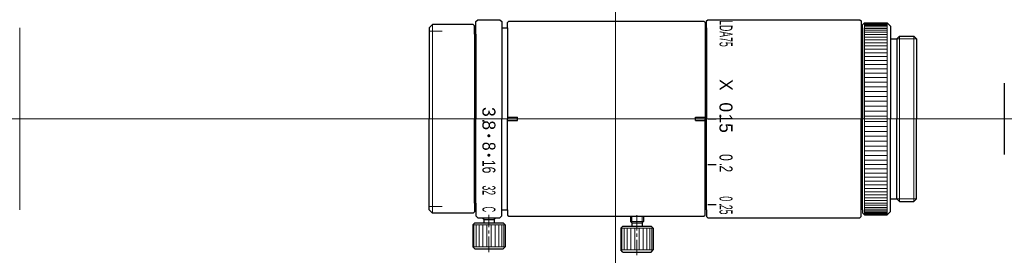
# Model space of a CAD drawing. Header units: millimetres. Extents: x -42 to 110, y 29 to 65.
import ezdxf
from ezdxf.enums import TextEntityAlignment as Align

# ---------------------------------------------------------------- set-up
doc = ezdxf.new("R2010")
doc.units = ezdxf.units.MM
doc.header["$LTSCALE"] = 0.25
doc.linetypes.add('CENTER', pattern=[50.8, 31.75, -6.35, 6.35, -6.35])
doc.layers.add('00_補助線', color=252, linetype='Continuous', lineweight=0, plot=False)
for name, color, linetype, lineweight in [('01_中心線', 1, 'CENTER', 20), ('03_寸法・文字', 50, 'Continuous', 20), ('画層1', 7, 'Continuous', 30)]:
    doc.layers.add(name, color=color, linetype=linetype, lineweight=lineweight)
doc.styles.add('VS Standard', font='txt', dxfattribs={"height": 3})

msp = doc.modelspace()

# ---------------------------------------------------------------- hatches: boundary and pattern name
at = {"layer": '03_寸法・文字'}
h = msp.add_hatch(color=256, dxfattribs=at)
h.dxf.hatch_style = 1
h.paths.add_polyline_path([(30.49, 47.64, 1), (30.49, 47.14, 1)])
h = msp.add_hatch(color=256, dxfattribs=at)
h.dxf.hatch_style = 1
h.paths.add_polyline_path([(30.49, 44.65, 1), (30.49, 44.15, 1)])
at = {"layer": '画層1'}
h = msp.add_hatch(color=256, dxfattribs=at)
h.dxf.hatch_style = 1
h.paths.add_polyline_path([(34.88, 50.25), (33.38, 50.25), (33.38, 50), (34.88, 50)])
h.paths.add_polyline_path([(34.88, 50), (33.38, 50), (33.38, 49.75), (34.88, 49.75)])
h.paths.add_polyline_path([(63.78, 50), (62.28, 50), (62.28, 49.75), (63.78, 49.75)])
h.paths.add_polyline_path([(63.78, 50.25), (62.28, 50.25), (62.28, 50), (63.78, 50)])

# ---------------------------------------------------------------- linework, layer by layer
at = {"layer": '00_補助線'}
for p in [(-41.7, 64), (-41.7, 64), (-41.7, 36)]:
    msp.add_line(p, (-41.7, 50), dxfattribs=at)
at = {"layer": '00_補助線', "lineweight": 20}
for p, q in [((21.3, 63.5), (23.3, 63.5)), ((21.3, 36.5), (23.3, 36.5))]:
    msp.add_line(p, q, dxfattribs=at)
at = {"layer": '00_補助線'}
for direction in [(0, 1), (1, 0)]:
    msp.add_xline((50, 50), direction, dxfattribs=at)
at = {"layer": '01_中心線'}
for p, q in [((18.8, 50), (29, 50)), ((31.97, 50), (65.48, 50)), ((68.45, 50), (109.8, 50))]:
    msp.add_line(p, q, dxfattribs=at)
at = {"layer": '01_中心線', "ltscale": 0.3}
for p, q in [((30.5, 29.5), (30.5, 35.25)), ((53.28, 29), (53.28, 35.5))]:
    msp.add_line(p, q, dxfattribs=at)
at = {"layer": '03_寸法・文字', "lineweight": 30}
for p, q in [((64.18, 50), (65.48, 50)), ((64.18, 42.98), (65.48, 42.98)), ((64.18, 36.82), (65.48, 36.82))]:
    msp.add_line(p, q, dxfattribs=at)
at = {"layer": '画層1'}
for p, q in [((28.5, 64.95), (28.8, 65.25)), ((28.8, 65.25), (32.2, 65.25)), ((32.2, 65.25), (32.5, 64.95)), ((63.98, 65.05), (64.18, 65.25)), ((64.18, 65.25), (87.58, 65.25)), ((87.58, 65.25), (87.78, 65.05)), ((21.3, 64), (21.8, 64.5)), ((21.3, 64), (21.3, 50)), ((28.1, 64.5), (21.8, 64.5)), ((28.1, 64.5), (28.3, 64.3)), ((28.3, 63), (28.3, 64.3)), ((28.5, 63), (28.5, 64.95)), ((32.5, 64.95), (32.5, 64)), ((32.5, 64), (33.38, 64)), ((32.5, 64), (32.5, 50)), ((33.38, 64.8), (33.58, 65)), ((33.38, 64), (33.38, 64.8)), ((33.38, 64), (33.38, 50)), ((33.58, 65), (63.58, 65)), ((63.58, 65), (63.78, 64.8)), ((63.78, 64.8), (63.78, 63.8)), ((63.78, 63.8), (63.98, 64)), ((63.78, 63.8), (63.78, 50)), ((63.98, 64), (63.98, 65.05)), ((63.98, 64), (63.98, 64.05)), ((63.98, 64), (63.98, 64)), ((63.98, 64), (63.98, 50)), ((87.78, 65.05), (87.78, 63.8)), ((87.98, 64), (87.78, 63.8)), ((87.78, 63.8), (87.78, 50)), ((87.98, 64.45), (88.28, 64.75)), ((87.98, 64), (87.98, 64.45)), ((87.98, 64), (87.98, 64)), ((87.98, 64), (87.98, 50)), ((88.28, 64.75), (91.78, 64.75)), ((91.78, 64.75), (92.28, 64.25)), ((92.28, 64.25), (92.28, 62.3)), ((28.5, 63), (28.3, 63)), ((28.3, 63), (28.3, 50)), ((28.5, 63), (28.5, 50)), ((92.28, 62.3), (93.28, 62.3)), ((92.28, 62.3), (92.28, 50)), ((93.28, 62.3), (93.67, 62.7)), ((93.28, 62.3), (93.28, 62.3)), ((93.28, 62.3), (93.28, 50)), ((93.67, 62.7), (95.88, 62.7)), ((95.88, 62.7), (96.28, 62.3)), ((96.28, 62.3), (96.28, 50)), ((109.8, 55.5), (109.8, 44.5)), ((21.3, 36), (21.3, 50)), ((28.3, 37), (28.3, 50)), ((28.5, 37), (28.5, 50)), ((32.5, 36), (32.5, 50)), ((33.38, 36), (33.38, 50)), ((34.88, 49.75), (34.88, 50.25)), ((62.28, 49.75), (62.28, 50.25)), ((63.78, 50.25), (63.78, 50)), ((63.78, 36.2), (63.78, 50)), ((63.98, 36), (63.98, 50)), ((87.78, 36.2), (87.78, 50)), ((87.98, 36), (87.98, 50)), ((92.28, 37.7), (92.28, 50)), ((93.28, 37.7), (93.28, 50)), ((96.28, 37.7), (96.28, 50)), ((33.38, 49.75), (34.88, 49.75)), ((62.28, 49.75), (63.78, 49.75)), ((28.3, 37), (28.3, 35.7)), ((28.5, 37), (28.3, 37)), ((28.5, 37), (28.5, 35.05)), ((92.28, 35.75), (92.28, 37.7)), ((92.28, 37.7), (93.28, 37.7)), ((93.28, 37.7), (93.28, 37.7)), ((93.28, 37.7), (93.67, 37.3)), ((93.67, 37.3), (95.88, 37.3)), ((95.88, 37.3), (96.28, 37.7)), ((21.3, 36), (21.8, 35.5)), ((28.1, 35.5), (21.8, 35.5)), ((28.1, 35.5), (28.3, 35.7)), ((28.5, 35.05), (28.8, 34.75)), ((32.2, 34.75), (32.5, 35.05)), ((32.5, 35.05), (32.5, 36)), ((32.5, 36), (33.38, 36)), ((33.38, 36), (33.38, 35.2)), ((33.38, 35.2), (33.58, 35)), ((33.58, 35), (63.58, 35)), ((52.28, 35), (52.28, 34.2)), ((54.28, 35), (54.28, 34.2)), ((63.58, 35), (63.78, 35.2)), ((63.78, 35.2), (63.78, 36.2)), ((63.78, 36.2), (63.98, 36)), ((63.98, 36), (63.98, 34.95)), ((63.98, 36), (63.98, 36)), ((63.98, 36), (63.98, 35.95)), ((63.98, 34.95), (64.18, 34.75)), ((87.58, 34.75), (87.78, 34.95)), ((87.78, 34.95), (87.78, 36.2)), ((87.98, 36), (87.78, 36.2)), ((87.98, 36), (87.98, 36)), ((87.98, 36), (87.98, 35.55)), ((87.98, 35.55), (88.28, 35.25)), ((88.28, 35.25), (91.78, 35.25)), ((91.78, 35.25), (92.28, 35.75)), ((28.33, 34), (28, 33.67)), ((28, 33.67), (28, 30.32)), ((28.33, 34), (32.68, 34)), ((28.8, 34.75), (32.2, 34.75)), ((29.5, 34.75), (29.5, 34.7)), ((29.7, 34.5), (29.5, 34.7)), ((29.7, 34.5), (29.7, 34)), ((29.7, 34.5), (31.3, 34.5)), ((31.5, 34.7), (31.3, 34.5)), ((31.3, 34.5), (31.3, 34)), ((31.5, 34.75), (31.5, 34.7)), ((32.68, 34), (33, 33.67)), ((33, 33.67), (33, 30.32)), ((51.1, 33.5), (50.78, 33.17)), ((51.1, 33.5), (55.45, 33.5)), ((52.48, 34), (52.28, 34.2)), ((52.48, 34), (52.48, 33.5)), ((52.48, 34), (54.08, 34)), ((54.08, 34), (54.28, 34.2)), ((54.08, 34), (54.08, 33.5)), ((55.45, 33.5), (55.78, 33.17)), ((64.18, 34.75), (79.18, 34.75)), ((79.18, 34.75), (82.38, 34.75)), ((82.38, 34.75), (87.58, 34.75)), ((50.78, 33.17), (50.78, 29.82)), ((55.78, 33.17), (55.78, 29.82)), ((28.33, 30), (28, 30.32)), ((32.68, 30), (33, 30.32)), ((28.33, 30), (32.68, 30)), ((51.1, 29.5), (50.78, 29.82)), ((51.1, 29.5), (55.45, 29.5)), ((55.45, 29.5), (55.78, 29.82))]:
    msp.add_line(p, q, dxfattribs=at)
at = {"layer": '画層1', "lineweight": 9}
for p, q in [((21.8, 64.5), (21.8, 50)), ((88.28, 64.75), (88.28, 50)), ((91.78, 64.62), (88.28, 64.62)), ((91.78, 64.5), (88.28, 64.5)), ((91.78, 64.34), (88.28, 64.34)), ((91.78, 64.14), (88.28, 64.14)), ((91.78, 63.9), (88.28, 63.9)), ((91.78, 64.75), (91.78, 50)), ((91.78, 63.63), (88.28, 63.63)), ((91.78, 63.31), (88.28, 63.31)), ((91.78, 62.96), (88.28, 62.96)), ((91.78, 62.58), (88.28, 62.58)), ((91.78, 62.16), (88.28, 62.16)), ((93.67, 62.7), (93.67, 50)), ((95.88, 62.7), (95.88, 50)), ((91.78, 61.7), (88.28, 61.7)), ((91.78, 61.22), (88.28, 61.22)), ((91.78, 60.7), (88.28, 60.7)), ((91.78, 60.15), (88.28, 60.15)), ((91.78, 59.58), (88.28, 59.58)), ((91.78, 58.98), (88.28, 58.98)), ((91.78, 58.35), (88.28, 58.35)), ((91.78, 57.71), (88.28, 57.71)), ((91.78, 57.04), (88.28, 57.04)), ((91.78, 56.35), (88.28, 56.35)), ((91.78, 55.64), (88.28, 55.64)), ((91.78, 54.92), (88.28, 54.92)), ((91.78, 54.19), (88.28, 54.19)), ((91.78, 53.44), (88.28, 53.44)), ((91.78, 52.69), (88.28, 52.69)), ((91.78, 51.93), (88.28, 51.93)), ((21.8, 35.5), (21.8, 50)), ((91.78, 51.16), (88.28, 51.16)), ((91.78, 50.39), (88.28, 50.39)), ((88.28, 35.25), (88.28, 50)), ((91.78, 35.25), (91.78, 50)), ((93.67, 37.3), (93.67, 50)), ((95.88, 37.3), (95.88, 50)), ((91.78, 49.61), (88.28, 49.61)), ((91.78, 48.84), (88.28, 48.84)), ((91.78, 48.07), (88.28, 48.07)), ((91.78, 47.31), (88.28, 47.31)), ((91.78, 46.56), (88.28, 46.56)), ((91.78, 45.81), (88.28, 45.81)), ((91.78, 45.08), (88.28, 45.08)), ((91.78, 44.36), (88.28, 44.36)), ((91.78, 43.65), (88.28, 43.65)), ((91.78, 42.96), (88.28, 42.96)), ((91.78, 42.29), (88.28, 42.29)), ((91.78, 41.65), (88.28, 41.65)), ((91.78, 41.02), (88.28, 41.02)), ((91.78, 40.42), (88.28, 40.42)), ((91.78, 39.85), (88.28, 39.85)), ((91.78, 39.3), (88.28, 39.3)), ((91.78, 38.78), (88.28, 38.78)), ((91.78, 38.3), (88.28, 38.3)), ((91.78, 37.84), (88.28, 37.84)), ((91.78, 37.42), (88.28, 37.42)), ((91.78, 37.04), (88.28, 37.04)), ((91.78, 36.69), (88.28, 36.69)), ((91.78, 36.37), (88.28, 36.37)), ((91.78, 36.1), (88.28, 36.1)), ((91.78, 35.86), (88.28, 35.86)), ((91.78, 35.66), (88.28, 35.66)), ((91.78, 35.5), (88.28, 35.5)), ((91.78, 35.38), (88.28, 35.38)), ((28, 33.67), (33, 33.67)), ((28.19, 30.32), (28.19, 33.67)), ((28.52, 30.32), (28.52, 33.67)), ((28.98, 30.32), (28.98, 33.67)), ((29.5, 34.7), (31.5, 34.7)), ((29.54, 30.32), (29.54, 33.67)), ((30.17, 30.32), (30.17, 33.67)), ((30.83, 30.32), (30.83, 33.67)), ((31.46, 30.32), (31.46, 33.67)), ((32.02, 30.32), (32.02, 33.67)), ((32.48, 30.32), (32.48, 33.67)), ((32.81, 30.32), (32.81, 33.67)), ((52.28, 34.2), (54.28, 34.2)), ((50.78, 33.17), (55.78, 33.17)), ((50.97, 29.82), (50.97, 33.17)), ((51.29, 29.82), (51.29, 33.17)), ((51.75, 29.82), (51.75, 33.17)), ((52.32, 29.82), (52.32, 33.17)), ((52.95, 29.82), (52.95, 33.17)), ((53.6, 29.82), (53.6, 33.17)), ((54.23, 29.82), (54.23, 33.17)), ((54.8, 29.82), (54.8, 33.17)), ((55.26, 29.82), (55.26, 33.17)), ((55.58, 29.82), (55.58, 33.17)), ((28, 30.32), (33, 30.32)), ((50.78, 29.82), (55.78, 29.82))]:
    msp.add_line(p, q, dxfattribs=at)
at = {"layer": '画層1', "lineweight": 20}
for p, q in [((93.28, 62.3), (96.28, 62.3)), ((93.28, 37.7), (96.28, 37.7)), ((52.48, 35), (52.48, 34)), ((54.08, 35), (54.08, 34)), ((29.7, 34.75), (29.7, 34.5)), ((31.3, 34.75), (31.3, 34.5))]:
    msp.add_line(p, q, dxfattribs=at)
at = {"layer": '画層1', "linetype": 'Continuous'}
for p, q in [((33.38, 50.25), (34.88, 50.25)), ((62.28, 50.25), (63.78, 50.25))]:
    msp.add_line(p, q, dxfattribs=at)

# ---------------------------------------------------------------- texts
at = {"layer": '03_寸法・文字', "style": 'VS Standard'}
for s, width, p in [('LDA75', 0.5, (67.98, 63.13)), ('8', 0.9, (31.5, 45.78)), ('0', 0.7, (67.98, 44.06)), ('6', 0.7, (31.5, 42.13)), ('1', 0.7, (31.5, 43.15)), ('.', 0.7, (67.98, 42.98)), ('2', 0.7, (67.98, 42.3)), ('3', 0.5, (31.5, 39.38)), ('2', 0.5, (31.5, 38.64)), ('0', 0.5, (67.98, 37.7)), ('.', 0.5, (67.97, 36.82)), ('25', 0.5, (67.98, 36.02)), ('C', 0.4, (31.5, 36.07))]:
    msp.add_text(s, height=2, rotation=270, dxfattribs=dict(at, width=width)).set_placement(p, align=Align.TOP_CENTER)
for s, p in [('X', (67.98, 55.22)), ('3', (31.5, 51.07)), ('0', (67.97, 51.78)), ('15', (67.98, 49.33)), ('.', (67.97, 50.4)), ('.', (31.5, 49.69)), ('8', (31.5, 49.01))]:
    msp.add_text(s, height=2, rotation=270, dxfattribs=at).set_placement(p, align=Align.TOP_CENTER)

doc.saveas('drawing.dxf')
